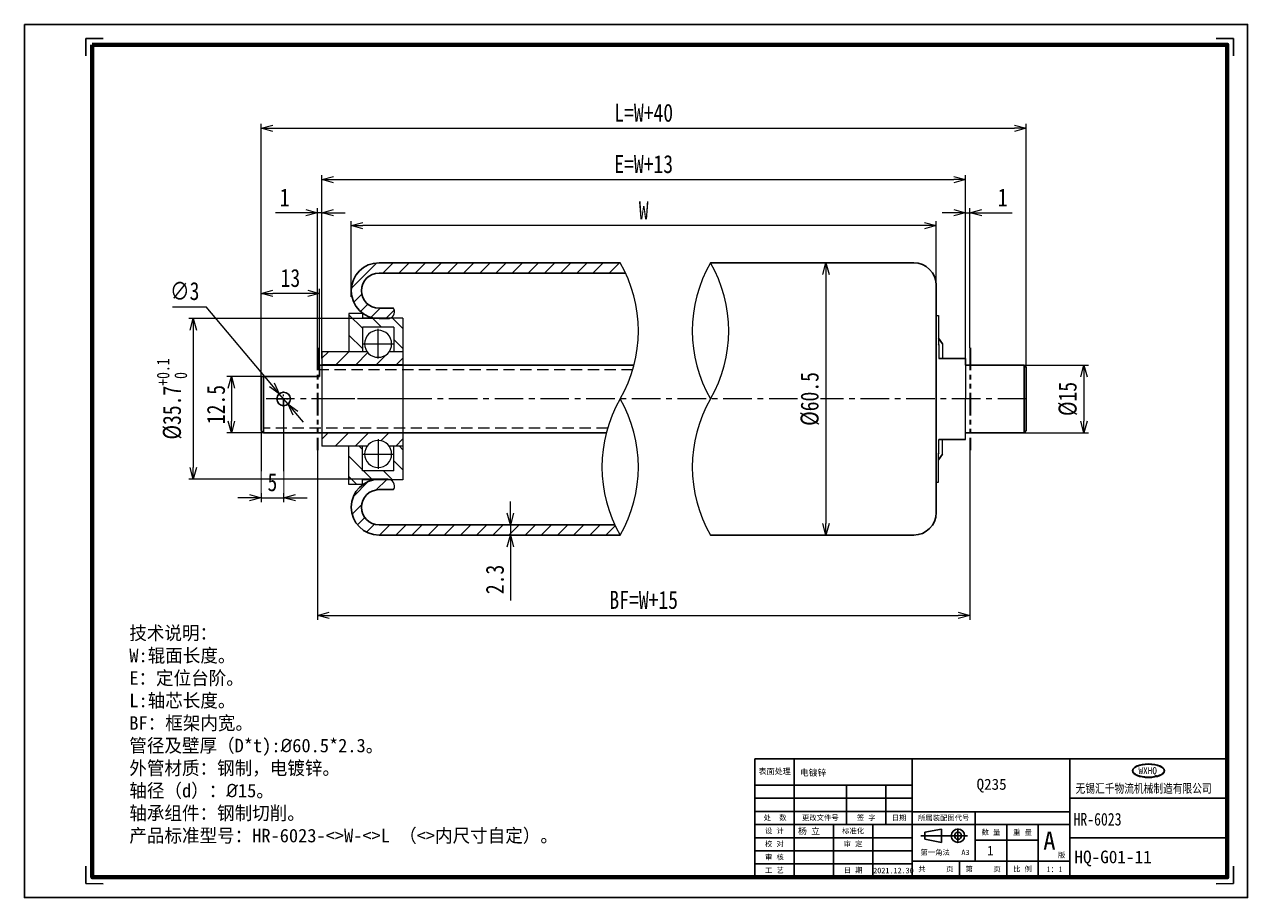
# Model space of a CAD drawing. Header units: millimetres. Extents: x 6423 to 6694, y -909 to -715.
import ezdxf

# ---------------------------------------------------------------- set-up
doc = ezdxf.new("R2010")
doc.units = ezdxf.units.MM
for name, pattern in [('CENTER', [50.8, 31.75, -6.35, 6.35, -6.35]), ('DASHED', [0.75, 0.5, -0.25]), ('PHANTOM', [2.5, 1.25, -0.25, 0.25, -0.25, 0.25, -0.25])]:
    doc.linetypes.add(name, pattern=pattern)
for name, color, linetype, lineweight in [('3中心线层', 1, 'CENTER', 5), ('4虚线层', 6, 'DASHED', 5), ('5剖面线层', 2, 'Continuous', 5), ('6文字层', 31, 'Continuous', 35), ('7标注层', 4, 'Continuous', 5), ('9双点划线层', 6, 'PHANTOM', 35)]:
    doc.layers.add(name, color=color, linetype=linetype, lineweight=lineweight)
doc.layers.add('chicun', color=7, linetype='Continuous')
doc.layers.add('LINE', color=7, linetype='Continuous')
doc.styles.add('中文宋体', font='txt')
doc.styles.add('样式 1', font='txt', dxfattribs={"width": 0.8})
doc.dimstyles.new('副本 (2) 0_GBDIM', dxfattribs={"dimscale": 20, "dimtxt": 0.2, "dimasz": 0.13, "dimexe": 0.05, "dimexo": 0, "dimgap": 0.07, "dimtad": 1, "dimdec": 3, "dimdsep": 46, "dimtxsty": '样式 1', "dimblk": 'OPEN30', "dimcen": 2.5, "dimclrd": 177, "dimclre": 177, "dimclrt": 3, "dimadec": 4, "dimazin": 2, "dimtfac": 0.714286, "dimtdec": 3, "dimtmove": 0, "dimatfit": 3, "dimldrblk": 'OPEN30', "dimfxl": 0, "dimtolj": 1, "dimtzin": 0, "dimlwd": 9, "dimlwe": 9, "dimarcsym": 0})
doc.dimstyles.new('副本 (2) 0_GBDIM标准', dxfattribs={"dimscale": 20, "dimtxt": 0.2, "dimasz": 0.13, "dimexe": 0.05, "dimexo": 0, "dimgap": 0.07, "dimtad": 1, "dimtoh": 1, "dimdec": 3, "dimdsep": 46, "dimtxsty": '样式 1', "dimblk": 'OPEN30', "dimcen": 2.5, "dimclrd": 177, "dimclre": 177, "dimclrt": 3, "dimadec": 4, "dimazin": 2, "dimtfac": 0.714286, "dimtdec": 3, "dimtmove": 0, "dimatfit": 3, "dimldrblk": 'OPEN30', "dimfxl": 0, "dimtolj": 1, "dimtzin": 0, "dimlwd": 9, "dimlwe": 9, "dimarcsym": 0})

# ---------------------------------------------------------------- blocks, each defined once
blk = doc.blocks.new('_OPEN30')
at = {"color": 0, "linetype": 'ByBlock'}
for p, q in [((-1, 0.27), (0, 0)), ((0, 0), (-1, -0.27)), ((0, 0), (-1, 0))]:
    blk.add_line(p, q, dxfattribs=at)
blk = doc.blocks.new('*D1404')
at = {"layer": '7标注层', "color": 177, "lineweight": 9}
for p, q in [((6629.17, -756.99), (6626.57, -756.99)), ((6631.77, -790.86), (6631.77, -755.99)), ((6631.77, -756.99), (6632.77, -756.99)), ((6632.77, -787), (6632.77, -755.99)), ((6635.37, -756.99), (6642.11, -756.99))]:
    blk.add_line(p, q, dxfattribs=at)
at = {"layer": 'Defpoints', "color": 0}
for p in [(6632.77, -756.99), (6632.77, -787), (6631.77, -790.86)]:
    blk.add_point(p, dxfattribs=at)
at = {"layer": '7标注层', "color": 177, "linetype": 'ByBlock', "lineweight": 9, "xscale": 2.6, "yscale": 2.6, "zscale": 2.6}
blk.add_blockref('_OPEN30', (6631.77, -756.99), dxfattribs=at)
at = {"layer": '7标注层', "color": 177, "linetype": 'ByBlock', "lineweight": 9, "xscale": 2.6, "yscale": 2.6, "zscale": 2.6, "rotation": 180}
blk.add_blockref('_OPEN30', (6632.77, -756.99), dxfattribs=at)
at = {"layer": '7标注层', "color": 3, "insert": (6640.04, -753.59), "char_height": 4, "attachment_point": 5, "style": '样式 1', "bg_fill": 3, "box_fill_scale": 1.1, "bg_fill_color": 256, "bg_fill_true_color": 13158600, "bg_fill_transparency": 0}
blk.add_mtext('\\A1;1', dxfattribs=at)
blk = doc.blocks.new('*D1405')
at = {"layer": '7标注层', "color": 177, "lineweight": 9}
for p, q in [((6485.17, -756.99), (6478.44, -756.99)), ((6487.77, -787), (6487.77, -755.99)), ((6488.77, -756.99), (6487.77, -756.99)), ((6488.77, -789.36), (6488.77, -755.99)), ((6491.37, -756.99), (6493.97, -756.99))]:
    blk.add_line(p, q, dxfattribs=at)
at = {"layer": 'Defpoints', "color": 0}
for p in [(6487.77, -756.99), (6487.77, -787), (6488.77, -789.36)]:
    blk.add_point(p, dxfattribs=at)
at = {"layer": '7标注层', "color": 177, "linetype": 'ByBlock', "lineweight": 9, "xscale": 2.6, "yscale": 2.6, "zscale": 2.6}
blk.add_blockref('_OPEN30', (6487.77, -756.99), dxfattribs=at)
at = {"layer": '7标注层', "color": 177, "linetype": 'ByBlock', "lineweight": 9, "xscale": 2.6, "yscale": 2.6, "zscale": 2.6, "rotation": 180}
blk.add_blockref('_OPEN30', (6488.77, -756.99), dxfattribs=at)
at = {"layer": '7标注层', "color": 3, "insert": (6480.5, -753.59), "char_height": 4, "attachment_point": 5, "style": '样式 1', "bg_fill": 3, "box_fill_scale": 1.1, "bg_fill_color": 256, "bg_fill_true_color": 13158600, "bg_fill_transparency": 0}
blk.add_mtext('\\A1;1', dxfattribs=at)
blk = doc.blocks.new('*D1406')
at = {"layer": '7标注层', "color": 177, "lineweight": 9}
for p, q in [((6487.77, -809.72), (6487.77, -847.45)), ((6632.77, -809.72), (6632.77, -847.45)), ((6490.37, -846.45), (6630.17, -846.45))]:
    blk.add_line(p, q, dxfattribs=at)
at = {"layer": 'Defpoints', "color": 0}
for p in [(6487.77, -809.72), (6632.77, -809.72), (6632.77, -846.45)]:
    blk.add_point(p, dxfattribs=at)
at = {"layer": '7标注层', "color": 177, "linetype": 'ByBlock', "lineweight": 9, "xscale": 2.6, "yscale": 2.6, "zscale": 2.6, "rotation": 180}
blk.add_blockref('_OPEN30', (6487.77, -846.45), dxfattribs=at)
at = {"layer": '7标注层', "color": 177, "linetype": 'ByBlock', "lineweight": 9, "xscale": 2.6, "yscale": 2.6, "zscale": 2.6}
blk.add_blockref('_OPEN30', (6632.77, -846.45), dxfattribs=at)
at = {"layer": '7标注层', "color": 3, "insert": (6560.27, -843.03), "char_height": 4, "attachment_point": 5, "style": '样式 1', "bg_fill": 3, "box_fill_scale": 1.1, "bg_fill_color": 256, "bg_fill_true_color": 13158600, "bg_fill_transparency": 0}
blk.add_mtext('\\A1;BF=W+15', dxfattribs=at)
blk = doc.blocks.new('HL')
for p, q in [((2042.8, -3524.5), (2042.8, -3477.7)), ((2042.8, -3477.7), (2089.7, -3477.7)), ((5123.8, -3477.7), (5076.9, -3477.7)), ((5123.8, -3524.5), (5123.8, -3477.7)), ((2042.8, -5699.4), (2042.8, -5746.2)), ((5123.8, -5699.4), (5123.8, -5746.2)), ((2042.8, -5746.2), (2089.7, -5746.3)), ((5123.8, -5746.2), (5076.9, -5746.3))]:
    blk.add_line(p, q)
blk.add_lwpolyline([(1878.2, -3440.4), (5161, -3440.4), (5161, -5783.5), (1878.2, -5783.5)], close=True)
at = {"lineweight": 70}
blk.add_lwpolyline([(2060, -3494.9), (5106.6, -3494.9), (5106.6, -5729.1), (2060, -5729.1)], close=True, dxfattribs=at)
blk = doc.blocks.new('图框')
at = {"layer": '7标注层'}
h = blk.add_hatch(color=1, dxfattribs=at)
edge = h.paths.add_edge_path()
edge.add_ellipse((3369.64, -1085.34), major_axis=(-5.09, 0), ratio=0.425329, start_angle=0, end_angle=360)
edge = h.paths.add_edge_path(flags=16)
edge.add_spline(control_points=[(3366.75, -1087.02), (3367.33, -1087.18), (3367.7, -1087.25), (3368.48, -1087.35), (3368.88, -1087.39), (3369.68, -1087.41), (3370.09, -1087.4), (3370.89, -1087.35), (3371.28, -1087.3), (3372.02, -1087.16), (3372.37, -1087.07), (3373.01, -1086.86), (3373.3, -1086.74), (3373.75, -1086.51), (3373.93, -1086.39), (3374.22, -1086.16), (3374.34, -1086.04), (3374.49, -1085.82), (3374.55, -1085.72), (3374.61, -1085.53), (3374.63, -1085.43), (3374.63, -1085.24), (3374.61, -1085.14), (3374.54, -1084.95), (3374.49, -1084.85), (3374.35, -1084.66), (3374.26, -1084.57), (3374.05, -1084.38), (3373.92, -1084.29), (3373.64, -1084.12), (3373.49, -1084.04), (3373.06, -1083.84), (3372.78, -1083.74), (3372.16, -1083.56), (3371.83, -1083.48), (3371.13, -1083.37), (3370.76, -1083.33), (3370.02, -1083.28), (3369.64, -1083.27), (3368.89, -1083.3), (3368.52, -1083.33), (3367.8, -1083.42), (3367.46, -1083.48), (3366.81, -1083.64), (3366.5, -1083.74), (3365.95, -1083.95), (3365.71, -1084.07), (3365.33, -1084.3), (3365.18, -1084.42), (3364.94, -1084.65), (3364.84, -1084.76), (3364.72, -1084.98), (3364.68, -1085.07), (3364.65, -1085.23), (3364.64, -1085.28), (3364.64, -1085.34), (3364.64, -1085.45), (3364.67, -1085.56), (3364.75, -1085.78), (3364.82, -1085.89), (3365, -1086.11), (3365.12, -1086.21), (3365.39, -1086.42), (3365.54, -1086.52), (3365.9, -1086.7), (3366.09, -1086.79), (3366.52, -1086.95), (3366.75, -1087.02)], knot_values=[0, 0, 0, 0, 0.169783, 0.169783, 0.339565, 0.339565, 0.509348, 0.509348, 0.679131, 0.679131, 0.848913, 0.848913, 1.018696, 1.018696, 1.259447, 1.259447, 1.500199, 1.500199, 1.74095, 1.74095, 1.981702, 1.981702, 2.222453, 2.222453, 2.463204, 2.463204, 2.654613, 2.654613, 2.846023, 2.846023, 2.995488, 2.995488, 3.144953, 3.144953, 3.294419, 3.294419, 3.443884, 3.443884, 3.59335, 3.59335, 3.742815, 3.742815, 3.89228, 3.89228, 4.115555, 4.115555, 4.338829, 4.338829, 4.562103, 4.562103, 4.785377, 4.785377, 5.008652, 5.008652, 5.231926, 5.231926, 5.4552, 5.4552, 5.678474, 5.678474, 5.861599, 5.861599, 6.044724, 6.044724, 6.192004, 6.192004, 6.283185, 6.283185, 6.283185, 6.283185], degree=3, periodic=0)
h.paths.add_polyline_path([(3366.59, -1083.51), (3372.55, -1083.51), (3372.55, -1087), (3366.59, -1087)], flags=24)
for p, q in [((3244.76, -1081.57), (3394.61, -1081.57)), ((3244.76, -1081.57), (3244.76, -1119.12)), ((3257.25, -1081.61), (3257.25, -1119.07)), ((3294.71, -1081.61), (3294.71, -1119.07)), ((3344.66, -1081.61), (3344.66, -1119.12)), ((3294.71, -1089.93), (3244.76, -1089.93)), ((3273.9, -1089.93), (3273.9, -1102.42)), ((3286.39, -1089.93), (3286.39, -1102.42)), ((3294.71, -1094.09), (3244.76, -1094.09)), ((3344.66, -1094.09), (3394.61, -1094.09)), ((3244.76, -1098.26), (3294.71, -1098.26)), ((3294.71, -1098.39), (3344.66, -1098.39)), ((3314.69, -1098.39), (3314.69, -1114.07)), ((3244.76, -1102.42), (3344.66, -1102.42)), ((3269.74, -1102.42), (3269.74, -1119.07)), ((3282.23, -1102.42), (3282.23, -1119.07)), ((3294.71, -1102.42), (3344.66, -1102.42)), ((3298.72, -1104.85), (3303.98, -1103.87)), ((3298.72, -1104.85), (3298.72, -1107.1)), ((3303.98, -1103.87), (3303.98, -1108.08)), ((3309.22, -1103.7), (3309.22, -1108.24)), ((3324.68, -1102.42), (3324.68, -1119.12)), ((3334.67, -1102.42), (3334.67, -1119.12)), ((3294.71, -1106.58), (3244.76, -1106.58)), ((3297.49, -1105.97), (3312.25, -1105.97)), ((3298.72, -1107.1), (3303.98, -1108.08)), ((3314.69, -1107.41), (3334.67, -1107.41)), ((3344.66, -1106.58), (3394.61, -1106.58)), ((3294.71, -1110.74), (3244.76, -1110.74)), ((3269.74, -1114.91), (3244.76, -1114.91)), ((3269.74, -1114.91), (3294.71, -1114.91)), ((3294.71, -1114.07), (3344.66, -1114.07)), ((3309.7, -1114.07), (3309.7, -1119.12))]:
    blk.add_line(p, q)
for radius in [2.11, 1.12]:
    blk.add_circle((3309.22, -1105.97), radius)
at = {"layer": 'LINE', "color": 1}
blk.add_ellipse((3369.64, -1085.34), major_axis=(-5.09, 0), ratio=0.425329, dxfattribs=at)
blk.add_open_spline([(3364.64, -1085.34), (3364.64, -1085.45), (3364.67, -1085.56), (3364.75, -1085.78), (3364.82, -1085.89), (3365, -1086.11), (3365.12, -1086.21), (3365.39, -1086.42), (3365.54, -1086.52), (3365.9, -1086.7), (3366.09, -1086.79), (3366.52, -1086.95), (3366.75, -1087.02), (3367.33, -1087.18), (3367.7, -1087.25), (3368.48, -1087.35), (3368.88, -1087.39), (3369.68, -1087.41), (3370.09, -1087.4), (3370.89, -1087.35), (3371.28, -1087.3), (3372.02, -1087.16), (3372.37, -1087.07), (3373.01, -1086.86), (3373.3, -1086.74), (3373.75, -1086.51), (3373.93, -1086.39), (3374.22, -1086.16), (3374.34, -1086.04), (3374.49, -1085.82), (3374.55, -1085.72), (3374.61, -1085.53), (3374.63, -1085.43), (3374.63, -1085.24), (3374.61, -1085.14), (3374.54, -1084.95), (3374.49, -1084.85), (3374.35, -1084.66), (3374.26, -1084.57), (3374.05, -1084.38), (3373.92, -1084.29), (3373.64, -1084.12), (3373.49, -1084.04), (3373.06, -1083.84), (3372.78, -1083.74), (3372.16, -1083.56), (3371.83, -1083.48), (3371.13, -1083.37), (3370.76, -1083.33), (3370.02, -1083.28), (3369.64, -1083.27), (3368.89, -1083.3), (3368.52, -1083.33), (3367.8, -1083.42), (3367.46, -1083.48), (3366.81, -1083.64), (3366.5, -1083.74), (3365.95, -1083.95), (3365.71, -1084.07), (3365.33, -1084.3), (3365.18, -1084.42), (3364.94, -1084.65), (3364.84, -1084.76), (3364.72, -1084.98), (3364.68, -1085.07), (3364.65, -1085.23), (3364.64, -1085.28), (3364.64, -1085.34)], degree=3, knots=[0, 0, 0, 0, 0.169783, 0.169783, 0.339565, 0.339565, 0.509348, 0.509348, 0.679131, 0.679131, 0.848913, 0.848913, 1.018696, 1.018696, 1.259447, 1.259447, 1.500199, 1.500199, 1.74095, 1.74095, 1.981702, 1.981702, 2.222453, 2.222453, 2.463204, 2.463204, 2.654613, 2.654613, 2.846023, 2.846023, 2.995488, 2.995488, 3.144953, 3.144953, 3.294419, 3.294419, 3.443884, 3.443884, 3.59335, 3.59335, 3.742815, 3.742815, 3.89228, 3.89228, 4.115555, 4.115555, 4.338829, 4.338829, 4.562103, 4.562103, 4.785377, 4.785377, 5.008652, 5.008652, 5.231926, 5.231926, 5.4552, 5.4552, 5.678474, 5.678474, 5.861599, 5.861599, 6.044724, 6.044724, 6.192004, 6.192004, 6.283185, 6.283185, 6.283185, 6.283185], dxfattribs=at)
at = {"xscale": 0.1181349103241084, "yscale": 0.1181349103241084, "zscale": 0.1181349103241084}
blk.add_blockref('HL', (2791.34, -442.32), dxfattribs=at)
for s, insert, char_height, width, attachment_point in [('{\\fFangSong_GB2312|b0|i0|c134|p49;表面处理}', (3251.1, -1085.64), 1.8257, 11.476, 5), ('处  数', (3251.22, -1100.34), 1.665, 12.4872, 5), ('{\\f仿宋_GB2312|b0|i0|c134|p49;更改文件号}', (3265.58, -1100.34), 1.665, 16.6496, 5), ('{\\f仿宋_GB2312|b0|i0|c134|p49;签 字}', (3280.14, -1100.34), 1.665, 12.4872, 5), ('{\\f仿宋_GB2312|b0|i0|c134|p49;日期}', (3290.55, -1100.34), 1.665, 8.3248, 5), ('所属装配图代号', (3304.7, -1100.4), 1.665, 19.9794, 5), ('{\\f仿宋_GB2312|b0|i0|c134|p49;设 计}', (3251.01, -1104.5), 1.665, 12.4872, 5), ('{\\fFangSong_GB2312|b0|i0|c134|p49;标准化}', (3275.98, -1104.5), 1.665, 12.4872, 5), ('{\\fFangSong_GB2312|b0|i0|c134|p49;数 量}', (3319.69, -1104.92), 1.665, 9.9897, 5), ('{\\fFangSong_GB2312|b0|i0|c134|p49;重 量}', (3329.68, -1104.92), 1.665, 9.9897, 5), ('{\\f仿宋_GB2312|b0|i0|c134|p49;校 对}', (3251.01, -1108.66), 1.665, 12.4872, 5), ('{\\fFangSong_GB2312|b0|i0|c134|p49;审 定}', (3275.98, -1108.66), 1.665, 12.4872, 5), ('{\\f仿宋_GB2312|b0|i0|c134|p49;审 核}', (3251.01, -1112.82), 1.665, 12.4872, 5), ('{\\fFangSong_GB2312|b0|i0|c134|p49;第一角法}', (3301.99, -1111.33), 1.665, 14.5532, 5), ('{\\fFangSong_GB2312|b0|i0|c134|p49;版}', (3340.91, -1111.26), 1.665, 3.7496, 1), ('{\\f仿宋_GB2312|b0|i0|c134|p49;工 艺}', (3251.01, -1116.99), 1.665, 12.4872, 5), ('{\\fFangSong_GB2312|b0|i0|c134|p49;日 期}', (3275.98, -1116.99), 1.665, 12.4872, 5), ('{\\fFangSong_GB2312|b0|i0|c134|p49;共     页}', (3302.21, -1116.6), 1.665, 14.9846, 5), ('{\\fFangSong_GB2312|b0|i0|c134|p49;第     页}', (3317.19, -1116.6), 1.665, 14.9846, 5), ('{\\fFangSong_GB2312|b0|i0|c134|p49;比 例}', (3329.68, -1116.6), 1.665, 9.9897, 5)]:
    blk.add_mtext(s, dxfattribs=dict(insert=insert, char_height=char_height, width=width, attachment_point=attachment_point))
at = {"attachment_point": 5, "style": '中文宋体'}
for s, insert, char_height, width in [('A', (3338.21, -1107.51), 5.75, 23.0164), ('A3', (3311.6, -1111.25), 1.665, 6.6598)]:
    blk.add_mtext(s, dxfattribs=dict(at, insert=insert, char_height=char_height, width=width))
for tag, p, height in [('表面处理', (3259.08, -1086.97), 2), ('材料', (3315.13, -1091.39), 3.5), ('所属装配图', (3322.63, -1101.35), 1.8), ('名称', (3345.85, -1102.73), 4), ('设计', (3258.51, -1105.48), 2), ('数量', (3317.91, -1112.18), 3), ('重量', (3326.75, -1111.84), 2), ('图号', (3346.16, -1114.67), 4), ('日期', (3282.35, -1117.89), 1.8), ('比列', (3337.29, -1117.5), 1.8)]:
    blk.add_attdef(tag, p, '', height=height)
at = {"layer": '7标注层', "color": 1, "style": '样式 1', "width": 0.981091}
blk.add_text('WXHQ', height=2.191, dxfattribs=at).set_placement((3366.46, -1086.42))
at = {"layer": 'LINE', "lineweight": 15, "insert": (3346.51, -1089.51), "char_height": 2.8542, "width": 46.767, "attachment_point": 1}
blk.add_mtext('{\\W0.8;无锡汇千物流机械制造有限公司}', dxfattribs=at)
blk = doc.blocks.new('*D1407')
at = {"layer": '7标注层', "color": 177, "lineweight": 9}
for p, q in [((6481.24, -799.51), (6479.31, -797.21)), ((6482.91, -801.5), (6484.58, -803.49))]:
    blk.add_line(p, q, dxfattribs=at)
at = {"layer": 'Defpoints', "color": 0}
for p in [(6479.31, -797.21), (6481.24, -799.51)]:
    blk.add_point(p, dxfattribs=at)
at = {"layer": '7标注层', "color": 177, "linetype": 'ByBlock', "lineweight": 9, "xscale": 2.6, "yscale": 2.6, "zscale": 2.6}
for p, rotation in [((6479.31, -797.21), 310.0335656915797), ((6481.24, -799.51), 130.0335656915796)]:
    blk.add_blockref('_OPEN30', p, dxfattribs=dict(at, rotation=rotation))
at = {"layer": '7标注层', "color": 3, "insert": (6458.29, -774.42), "char_height": 4, "attachment_point": 5, "style": '样式 1', "bg_fill": 3, "box_fill_scale": 1.1, "bg_fill_color": 256, "bg_fill_true_color": 13158600, "bg_fill_transparency": 0}
blk.add_mtext('\\A1;∅3', dxfattribs=at)
at = {"layer": '7标注层', "color": 177, "lineweight": 9}
for p in [(6455.59, -777.88), (6477.63, -795.22)]:
    blk.add_line(p, (6463.06, -777.88), dxfattribs=at)
blk = doc.blocks.new('*D1408')
at = {"layer": '7标注层', "color": 177, "lineweight": 9}
for p, q in [((6475.27, -793.36), (6467.68, -793.36)), ((6468.68, -795.96), (6468.68, -803.26)), ((6475.77, -805.86), (6467.68, -805.86))]:
    blk.add_line(p, q, dxfattribs=at)
at = {"layer": 'Defpoints', "color": 0}
for p in [(6475.27, -793.36), (6468.68, -805.86), (6475.77, -805.86)]:
    blk.add_point(p, dxfattribs=at)
at = {"layer": '7标注层', "color": 177, "linetype": 'ByBlock', "lineweight": 9, "xscale": 2.6, "yscale": 2.6, "zscale": 2.6}
for p, rotation in [((6468.68, -793.36), 90), ((6468.68, -805.86), 270)]:
    blk.add_blockref('_OPEN30', p, dxfattribs=dict(at, rotation=rotation))
at = {"layer": '7标注层', "color": 3, "insert": (6465.25, -799.61), "char_height": 4, "attachment_point": 5, "rotation": 90, "style": '样式 1', "bg_fill": 3, "box_fill_scale": 1.1, "bg_fill_color": 256, "bg_fill_true_color": 13158600, "bg_fill_transparency": 0}
blk.add_mtext('\\A1;12.5', dxfattribs=at)
blk = doc.blocks.new('*D1409')
at = {"layer": '7标注层', "color": 177, "lineweight": 9}
for p, q in [((6644.77, -790.86), (6659.09, -790.86)), ((6658.09, -793.46), (6658.09, -803.26)), ((6644.77, -805.86), (6659.09, -805.86))]:
    blk.add_line(p, q, dxfattribs=at)
at = {"layer": 'Defpoints', "color": 0}
for p in [(6644.77, -790.86), (6644.77, -805.86), (6658.09, -805.86)]:
    blk.add_point(p, dxfattribs=at)
at = {"layer": '7标注层', "color": 177, "linetype": 'ByBlock', "lineweight": 9, "xscale": 2.6, "yscale": 2.6, "zscale": 2.6}
for p, rotation in [((6658.09, -790.86), 90), ((6658.09, -805.86), 270)]:
    blk.add_blockref('_OPEN30', p, dxfattribs=dict(at, rotation=rotation))
at = {"layer": '7标注层', "color": 3, "insert": (6654.54, -798.36), "char_height": 4, "attachment_point": 5, "rotation": 90, "style": '样式 1', "bg_fill": 3, "box_fill_scale": 1.1, "bg_fill_color": 256, "bg_fill_true_color": 13158600, "bg_fill_transparency": 0}
blk.add_mtext('\\A1;%%c15', dxfattribs=at)
blk = doc.blocks.new('*D1410')
at = {"layer": '7标注层', "color": 177, "lineweight": 9}
for p, q in [((6501.47, -780.51), (6459.2, -780.51)), ((6460.2, -783.11), (6460.2, -813.61)), ((6501.47, -816.21), (6459.2, -816.21))]:
    blk.add_line(p, q, dxfattribs=at)
at = {"layer": 'Defpoints', "color": 0}
for p in [(6501.47, -780.51), (6460.2, -816.21), (6501.47, -816.21)]:
    blk.add_point(p, dxfattribs=at)
at = {"layer": '7标注层', "color": 177, "linetype": 'ByBlock', "lineweight": 9, "xscale": 2.6, "yscale": 2.6, "zscale": 2.6}
for p, rotation in [((6460.2, -780.51), 90), ((6460.2, -816.21), 270)]:
    blk.add_blockref('_OPEN30', p, dxfattribs=dict(at, rotation=rotation))
at = {"layer": '7标注层', "color": 3, "insert": (6455.44, -798.36), "char_height": 4, "attachment_point": 5, "rotation": 90, "style": '样式 1', "bg_fill": 3, "box_fill_scale": 1.1, "bg_fill_color": 256, "bg_fill_true_color": 13158600, "bg_fill_transparency": 0}
blk.add_mtext('\\A1;%%c35.7{}{{\\H0.7x;{\\S+0.1^  0;}}{}}', dxfattribs=at)
blk = doc.blocks.new('*D1411')
at = {"layer": '7标注层', "color": 177, "lineweight": 9}
for p, q in [((6480.27, -798.36), (6480.27, -821.3)), ((6475.27, -805.36), (6475.27, -821.3)), ((6472.67, -820.3), (6470.07, -820.3)), ((6475.27, -820.3), (6480.27, -820.3)), ((6482.87, -820.3), (6485.47, -820.3))]:
    blk.add_line(p, q, dxfattribs=at)
at = {"layer": 'Defpoints', "color": 0}
for p in [(6480.27, -798.36), (6475.27, -805.36)]:
    blk.add_point(p, dxfattribs=at)
at = {"layer": '7标注层', "color": 177, "linetype": 'ByBlock', "lineweight": 9, "xscale": 2.6, "yscale": 2.6, "zscale": 2.6}
blk.add_blockref('_OPEN30', (6475.27, -820.3), dxfattribs=at)
at = {"layer": '7标注层', "color": 177, "linetype": 'ByBlock', "lineweight": 9, "xscale": 2.6, "yscale": 2.6, "zscale": 2.6, "rotation": 180}
blk.add_blockref('_OPEN30', (6480.27, -820.3), dxfattribs=at)
at = {"layer": '7标注层', "color": 3, "insert": (6477.77, -816.88), "char_height": 4, "attachment_point": 5, "style": '样式 1', "bg_fill": 3, "box_fill_scale": 1.1, "bg_fill_color": 256, "bg_fill_true_color": 13158600, "bg_fill_transparency": 0}
blk.add_mtext('\\A1;5', dxfattribs=at)
at = {"layer": 'Defpoints', "color": 0}
blk.add_point((6480.27, -820.3), dxfattribs=at)
blk = doc.blocks.new('*D1412')
at = {"layer": '7标注层', "color": 177, "lineweight": 9}
for p, q in [((6475.27, -793.36), (6475.27, -773.93)), ((6488.27, -790.86), (6488.27, -773.93)), ((6485.67, -774.93), (6477.87, -774.93))]:
    blk.add_line(p, q, dxfattribs=at)
at = {"layer": 'Defpoints', "color": 0}
for p in [(6475.27, -774.93), (6475.27, -793.36), (6488.27, -790.86)]:
    blk.add_point(p, dxfattribs=at)
at = {"layer": '7标注层', "color": 177, "linetype": 'ByBlock', "lineweight": 9, "xscale": 2.6, "yscale": 2.6, "zscale": 2.6, "rotation": 180}
blk.add_blockref('_OPEN30', (6475.27, -774.93), dxfattribs=at)
at = {"layer": '7标注层', "color": 177, "linetype": 'ByBlock', "lineweight": 9, "xscale": 2.6, "yscale": 2.6, "zscale": 2.6}
blk.add_blockref('_OPEN30', (6488.27, -774.93), dxfattribs=at)
at = {"layer": '7标注层', "color": 3, "insert": (6481.77, -771.51), "char_height": 4, "attachment_point": 5, "style": '样式 1', "bg_fill": 3, "box_fill_scale": 1.1, "bg_fill_color": 256, "bg_fill_true_color": 13158600, "bg_fill_transparency": 0}
blk.add_mtext('\\A1;13', dxfattribs=at)
blk = doc.blocks.new('*D1413')
at = {"layer": '7标注层', "color": 177, "lineweight": 9}
for p, q in [((6530.66, -823.71), (6530.66, -821.11)), ((6527.91, -826.31), (6531.66, -826.31)), ((6528.51, -828.61), (6531.66, -828.61)), ((6530.66, -826.31), (6530.66, -828.61)), ((6530.66, -831.21), (6530.66, -843.1))]:
    blk.add_line(p, q, dxfattribs=at)
at = {"layer": 'Defpoints', "color": 0}
for p in [(6527.91, -826.31), (6528.51, -828.61), (6530.66, -828.61)]:
    blk.add_point(p, dxfattribs=at)
at = {"layer": '7标注层', "color": 177, "linetype": 'ByBlock', "lineweight": 9, "xscale": 2.6, "yscale": 2.6, "zscale": 2.6}
for p, rotation in [((6530.66, -826.31), 270), ((6530.66, -828.61), 90)]:
    blk.add_blockref('_OPEN30', p, dxfattribs=dict(at, rotation=rotation))
at = {"layer": '7标注层', "color": 3, "insert": (6527.22, -838.46), "char_height": 4, "attachment_point": 5, "rotation": 90, "style": '样式 1', "bg_fill": 3, "box_fill_scale": 1.1, "bg_fill_color": 256, "bg_fill_true_color": 13158600, "bg_fill_transparency": 0}
blk.add_mtext('\\A1;2.3', dxfattribs=at)
blk = doc.blocks.new('*D1414')
at = {"layer": '7标注层', "color": 177, "lineweight": 9}
for p, q in [((6599.91, -768.11), (6601.76, -768.11)), ((6600.76, -770.71), (6600.76, -826.01)), ((6599.91, -828.61), (6601.76, -828.61))]:
    blk.add_line(p, q, dxfattribs=at)
at = {"layer": 'Defpoints', "color": 0}
for p in [(6599.91, -768.11), (6599.91, -828.61), (6600.76, -828.61)]:
    blk.add_point(p, dxfattribs=at)
at = {"layer": '7标注层', "color": 177, "linetype": 'ByBlock', "lineweight": 9, "xscale": 2.6, "yscale": 2.6, "zscale": 2.6}
for p, rotation in [((6600.76, -768.11), 90), ((6600.76, -828.61), 270)]:
    blk.add_blockref('_OPEN30', p, dxfattribs=dict(at, rotation=rotation))
at = {"layer": '7标注层', "color": 3, "insert": (6597.21, -798.36), "char_height": 4, "attachment_point": 5, "rotation": 90, "style": '样式 1', "bg_fill": 3, "box_fill_scale": 1.1, "bg_fill_color": 256, "bg_fill_true_color": 13158600, "bg_fill_transparency": 0}
blk.add_mtext('\\A1;%%c60.5', dxfattribs=at)
blk = doc.blocks.new('*D1415')
at = {"layer": '7标注层', "color": 177, "lineweight": 9}
for p, q in [((6475.27, -793.36), (6475.27, -737.23)), ((6477.87, -738.23), (6642.67, -738.23)), ((6645.27, -791.36), (6645.27, -737.23))]:
    blk.add_line(p, q, dxfattribs=at)
at = {"layer": 'Defpoints', "color": 0}
for p in [(6645.27, -738.23), (6475.27, -793.36), (6645.27, -791.36)]:
    blk.add_point(p, dxfattribs=at)
at = {"layer": '7标注层', "color": 177, "linetype": 'ByBlock', "lineweight": 9, "xscale": 2.6, "yscale": 2.6, "zscale": 2.6, "rotation": 180}
blk.add_blockref('_OPEN30', (6475.27, -738.23), dxfattribs=at)
at = {"layer": '7标注层', "color": 177, "linetype": 'ByBlock', "lineweight": 9, "xscale": 2.6, "yscale": 2.6, "zscale": 2.6}
blk.add_blockref('_OPEN30', (6645.27, -738.23), dxfattribs=at)
at = {"layer": '7标注层', "color": 3, "insert": (6560.27, -734.81), "char_height": 4, "attachment_point": 5, "style": '样式 1', "bg_fill": 3, "box_fill_scale": 1.1, "bg_fill_color": 256, "bg_fill_true_color": 13158600, "bg_fill_transparency": 0}
blk.add_mtext('\\A1;\\A1;L=W+40', dxfattribs=at)
blk = doc.blocks.new('*D1416')
at = {"layer": '7标注层', "color": 177, "lineweight": 9}
for p, q in [((6488.77, -789.36), (6488.77, -748.63)), ((6491.37, -749.63), (6629.17, -749.63)), ((6631.77, -790.86), (6631.77, -748.63))]:
    blk.add_line(p, q, dxfattribs=at)
at = {"layer": 'Defpoints', "color": 0}
for p in [(6631.77, -749.63), (6488.77, -789.36), (6631.77, -790.86)]:
    blk.add_point(p, dxfattribs=at)
at = {"layer": '7标注层', "color": 177, "linetype": 'ByBlock', "lineweight": 9, "xscale": 2.6, "yscale": 2.6, "zscale": 2.6, "rotation": 180}
blk.add_blockref('_OPEN30', (6488.77, -749.63), dxfattribs=at)
at = {"layer": '7标注层', "color": 177, "linetype": 'ByBlock', "lineweight": 9, "xscale": 2.6, "yscale": 2.6, "zscale": 2.6}
blk.add_blockref('_OPEN30', (6631.77, -749.63), dxfattribs=at)
at = {"layer": '7标注层', "color": 3, "insert": (6560.27, -746.21), "char_height": 4, "attachment_point": 5, "style": '样式 1', "bg_fill": 3, "box_fill_scale": 1.1, "bg_fill_color": 256, "bg_fill_true_color": 13158600, "bg_fill_transparency": 0}
blk.add_mtext('\\A1;\\A1;E=W+13', dxfattribs=at)
blk = doc.blocks.new('*D1417')
at = {"layer": '7标注层', "color": 177, "lineweight": 9}
for p, q in [((6495.27, -775.64), (6495.27, -758.84)), ((6622.67, -759.84), (6497.87, -759.84)), ((6625.27, -773.76), (6625.27, -758.84))]:
    blk.add_line(p, q, dxfattribs=at)
at = {"layer": 'Defpoints', "color": 0}
for p in [(6495.27, -759.84), (6625.27, -773.76), (6495.27, -775.64)]:
    blk.add_point(p, dxfattribs=at)
at = {"layer": '7标注层', "color": 177, "linetype": 'ByBlock', "lineweight": 9, "xscale": 2.6, "yscale": 2.6, "zscale": 2.6, "rotation": 180}
blk.add_blockref('_OPEN30', (6495.27, -759.84), dxfattribs=at)
at = {"layer": '7标注层', "color": 177, "linetype": 'ByBlock', "lineweight": 9, "xscale": 2.6, "yscale": 2.6, "zscale": 2.6}
blk.add_blockref('_OPEN30', (6625.27, -759.84), dxfattribs=at)
at = {"layer": '7标注层', "color": 3, "insert": (6560.27, -756.44), "char_height": 4, "attachment_point": 5, "style": '样式 1', "bg_fill": 3, "box_fill_scale": 1.1, "bg_fill_color": 256, "bg_fill_true_color": 13158600, "bg_fill_transparency": 0}
blk.add_mtext('\\A1;\\A1;W', dxfattribs=at)
blk = doc.blocks.new('G$C84EAF418')
at = {"linetype": 'ByBlock', "lineweight": 15}
h = blk.add_hatch(dxfattribs=at)
h.set_pattern_fill('ANSI31', color=2, angle=180, style=0)
h.set_pattern_definition([(45, (8747.3814, 23510.0886), (-2.24506403, 2.24506403), [])])
h.paths.add_polyline_path([(13.84, 34.95), (6.84, 34.95), (6.84, 29.5), (4.84, 29.5), (4.84, 36.95), (13.84, 36.95), (13.84, 38), (16.84, 38), (16.84, 29.5), (13.84, 29.5)])
h.paths.add_polyline_path([(4.84, 8.5), (6.84, 8.5), (6.84, 3.05), (13.84, 3.05), (13.84, 8.5), (16.84, 8.5), (16.84, 0), (13.84, 0), (13.84, 1.05), (4.84, 1.05)])
at = {"ltscale": 10}
h = blk.add_hatch(dxfattribs=at)
h.set_pattern_fill('ANSI31', color=2, angle=90, style=0)
h.set_pattern_definition([(135, (8747.3814, 23510.0886), (-2.24506403, -2.24506403), [])])
h.paths.add_polyline_path([(4.84, 29.5), (7.9, 29.5, 0.513561), (12.77, 29.5), (22.84, 29.5), (22.84, 26.6), (4.84, 26.6)])
h.paths.add_polyline_path([(4.84, 11.4), (22.84, 11.4), (22.84, 8.5), (12.77, 8.5, 0.513561), (7.9, 8.5), (4.84, 8.5)])
at = {"color": 2, "linetype": 'ByBlock', "lineweight": 15}
for p, q in [((4.84, 36.95), (13.84, 36.95)), ((4.84, 36.95), (4.84, 1.05)), ((13.84, 38), (16.84, 38)), ((13.84, 38), (13.84, 36.95)), ((16.84, 38), (16.84, 29.5)), ((6.84, 34.95), (13.84, 34.95)), ((6.84, 34.95), (6.84, 29.5)), ((13.84, 34.95), (13.84, 29.5)), ((22.84, 29.5), (22.84, 8.5)), ((4.84, 26.6), (22.84, 26.6)), ((4.84, 11.4), (22.84, 11.4)), ((6.84, 3.05), (6.84, 8.5)), ((13.84, 3.05), (13.84, 8.5)), ((16.84, 0), (16.84, 8.5)), ((6.84, 3.05), (13.84, 3.05)), ((4.84, 1.05), (13.84, 1.05)), ((13.84, 0), (13.84, 1.05)), ((13.84, 0), (16.84, 0))]:
    blk.add_line(p, q, dxfattribs=at)
at = {"color": 2, "linetype": 'ByBlock', "lineweight": 15, "ltscale": 0.5}
for p, q in [((4.84, 29.5), (7.9, 29.5)), ((12.77, 29.5), (22.84, 29.5)), ((4.84, 8.5), (7.9, 8.5)), ((12.77, 8.5), (22.84, 8.5))]:
    blk.add_line(p, q, dxfattribs=at)
at = {"color": 2, "linetype": 'ByBlock', "lineweight": 15}
for centre in [(10.34, 31.25), (10.34, 6.75)]:
    blk.add_circle(centre, 3, dxfattribs=at)
at = {"layer": '3中心线层', "color": 1, "linetype": 'CENTER', "ltscale": 0.3048}
for p, q in [((10.34, 27.95), (10.34, 34.55)), ((13.64, 31.25), (7.04, 31.25)), ((0, 19), (27.43, 19)), ((10.34, 10.05), (10.34, 3.45)), ((13.64, 6.75), (7.04, 6.75))]:
    blk.add_line(p, q, dxfattribs=at)

msp = doc.modelspace()

# ---------------------------------------------------------------- hatches: boundary and pattern name
at = {"layer": '5剖面线层'}
h = msp.add_hatch(dxfattribs=at)
h.set_pattern_fill('ANSI31', color=256, scale=0.8, style=0)
h.set_pattern_definition([(45, (-51.9735, 35.5358), (-1.7960512, 1.7960512), [])])
h.paths.add_polyline_path([(6500.3624, -780.4104), (6503.9361, -780.4104, 0.44129119), (6504.7425, -778.3461), (6504.6755, -778.2104), (6501.4714, -778.2104, -1), (6501.4714, -770.4104), (6556.2474, -770.4104, 0.02144775), (6555.048, -768.1104), (6501.4714, -768.1104, 0.91388881)])
h.paths.add_polyline_path([(6553.8485, -826.3104), (6501.4714, -826.3104, -1), (6501.4714, -818.5104), (6504.6755, -818.5104), (6504.7425, -818.3746, 0.44129119), (6503.9361, -816.3104), (6500.3624, -816.3104, 0.91388881), (6501.4714, -828.6104), (6555.048, -828.6104, -0.02144775)])

# ---------------------------------------------------------------- linework, layer by layer
for p, q in [((6501.4714, -768.1104), (6555.048, -768.1104)), ((6501.4714, -770.4104), (6556.2474, -770.4104)), ((6488.2714, -793.3625), (6475.2714, -793.3625)), ((6475.2714, -793.3625), (6475.2714, -805.3625)), ((6475.7714, -793.3625), (6475.7714, -805.8625)), ((6558.1233, -790.8625), (6488.2714, -790.8625)), ((6488.2714, -790.8625), (6488.2714, -793.3625)), ((6475.2714, -805.3625), (6475.7714, -805.8625)), ((6551.9714, -805.8625), (6475.7714, -805.8625)), ((6501.4714, -826.3104), (6553.8485, -826.3104)), ((6501.4714, -828.6104), (6555.048, -828.6104))]:
    msp.add_line(p, q)
at = {"ltscale": 10}
for p, q in [((6501.4714, -778.2104), (6504.6755, -778.2104)), ((6501.4714, -780.5104), (6503.3976, -780.5104)), ((6631.7714, -807.3582), (6625.8714, -807.3582)), ((6501.4714, -816.2104), (6503.3976, -816.2104)), ((6501.4714, -818.5104), (6504.6755, -818.5104))]:
    msp.add_line(p, q, dxfattribs=at)
at = {"linetype": 'ByBlock', "lineweight": 15}
msp.add_line((6631.7714, -807.3582), (6631.7714, -798.3582), dxfattribs=at)
msp.add_circle((6480.2714, -798.3625), 1.5)
for centre, radius in [((6501.4714, -774.3104), 6.2), ((6501.4714, -774.3104), 3.9), ((6501.4714, -822.4104), 6.2), ((6501.4714, -822.4104), 3.9)]:
    msp.add_arc(centre, radius, 90, 270)
at = {"layer": '3中心线层', "ltscale": 0.2}
msp.add_line((6645.2714, -798.3625), (6475.2714, -798.3625), dxfattribs=at)
at = {"layer": '3中心线层', "color": 1, "linetype": 'CENTER', "ltscale": 0.06}
for p, q in [((6478.6214, -798.3625), (6481.9214, -798.3625)), ((6480.2714, -800.0125), (6480.2714, -796.7125))]:
    msp.add_line(p, q, dxfattribs=at)
at = {"layer": '4虚线层', "ltscale": 5}
for p, q in [((6557.8444, -791.8625), (6488.2714, -791.8625)), ((6552.2502, -804.8625), (6475.7714, -804.8625))]:
    msp.add_line(p, q, dxfattribs=at)
at = {"layer": '9双点划线层', "ltscale": 4}
msp.add_line((6632.7714, -787.0038), (6632.7714, -809.7213), dxfattribs=at)
at = {"layer": 'chicun', "linetype": 'ByBlock', "lineweight": 15}
for p, q in [((6504.7425, -778.3461), (6504.6755, -778.2104)), ((6504.7425, -818.3746), (6504.6755, -818.5104))]:
    msp.add_line(p, q, dxfattribs=at)
for centre, start, end in [((6503.3976, -779.0104), 270, 26.285017), ((6503.3976, -817.7104), 333.714983, 90)]:
    msp.add_arc(centre, 1.5, start, end, dxfattribs=at)

# ---------------------------------------------------------------- block references
at = {"xscale": -1}
msp.add_blockref('G$C84EAF418', (6511.6081, -817.3604), dxfattribs=at)

# ---------------------------------------------------------------- next in the draw order: dimensions: what is measured, and where the dimension line sits
at = {"layer": '7标注层'}
dim = msp.add_linear_dim(base=(6495.2714, -759.844), p1=(6625.2714, -773.7605), p2=(6495.2714, -775.638), text='\\A1;W', dimstyle='副本 (2) 0_GBDIM', override={"dimtxsty": '样式 1'}, dxfattribs=at)
dim.commit()
dim.dimension.update_dxf_attribs({"geometry": '*D1417', "text_midpoint": (6560.2714, -756.444)})
dim = msp.add_linear_dim(base=(6480.2714, -820.3026), p1=(6475.2714, -805.3625), p2=(6480.2714, -798.3625), dimstyle='副本 (2) 0_GBDIM', dxfattribs=at)
dim.commit()
dim.dimension.update_dxf_attribs({"geometry": '*D1411', "text_midpoint": (6477.7714, -816.8798)})
dim = msp.add_linear_dim(base=(6530.6571, -828.6104), p1=(6527.9099, -826.3104), p2=(6528.5097, -828.6104), angle=90, dimstyle='副本 (2) 0_GBDIM', dxfattribs=at)
dim.commit()
dim.dimension.update_dxf_attribs({"geometry": '*D1413', "text_midpoint": (6527.2229, -838.4561)})

# ---------------------------------------------------------------- next in the draw order: dimensions: what is measured, and where the dimension line sits
dim = msp.add_linear_dim(base=(6631.7714, -749.6346), p1=(6488.7715, -789.3604), p2=(6631.7714, -790.8625), text='\\A1;E=W+13', dimstyle='副本 (2) 0_GBDIM', override={"dimtxsty": '样式 1'}, dxfattribs=at)
dim.commit()
dim.dimension.update_dxf_attribs({"geometry": '*D1416', "text_midpoint": (6560.2715, -746.2118)})

# ---------------------------------------------------------------- next in the draw order: dimensions: what is measured, and where the dimension line sits
dim = msp.add_linear_dim(base=(6645.2714, -738.2288), p1=(6475.2714, -793.3625), p2=(6645.2714, -791.3625), text='\\A1;L=W+40', dimstyle='副本 (2) 0_GBDIM', override={"dimtxsty": '样式 1'}, dxfattribs=at)
dim.commit()
dim.dimension.update_dxf_attribs({"geometry": '*D1415', "text_midpoint": (6560.2714, -734.806)})

# ---------------------------------------------------------------- next in the draw order: linework, layer by layer
at = {"layer": '5剖面线层'}
for centre, start, end in [((6528.8507, -783.2354), 330, 30), ((6601.3125, -783.2354), 150, 210), ((6548.9179, -783.2354), 330, 30)]:
    msp.add_arc(centre, 30.25, start, end, dxfattribs=at)
at = {"layer": '9双点划线层', "ltscale": 4}
msp.add_line((6632.7714, -787.0038), (6632.7714, -809.7213), dxfattribs=at)

# ---------------------------------------------------------------- next in the draw order: dimensions: what is measured, and where the dimension line sits
at = {"layer": '7标注层'}
dim = msp.add_linear_dim(base=(6475.2714, -774.9337), p1=(6488.2714, -790.8625), p2=(6475.2714, -793.3625), dimstyle='副本 (2) 0_GBDIM', dxfattribs=at)
dim.commit()
dim.dimension.update_dxf_attribs({"geometry": '*D1412', "text_midpoint": (6481.7714, -771.5108)})
for base, p1, p2, picture, middle in [((6600.7648, -828.6104), (6599.9098, -768.1104), (6599.9098, -828.6104), '*D1414', (6597.2106, -798.3604)), ((6658.0895, -805.8625), (6644.7714, -790.8625), (6644.7714, -805.8625), '*D1409', (6654.5354, -798.3625))]:
    dim = msp.add_linear_dim(base=base, p1=p1, p2=p2, angle=90, text='%%c<>', dimstyle='副本 (2) 0_GBDIM', dxfattribs=at)
    dim.commit()
    dim.dimension.update_dxf_attribs({"geometry": picture, "text_midpoint": middle})

# ---------------------------------------------------------------- next in the draw order: linework, layer by layer
at = {"ltscale": 10}
msp.add_line((6575.1152, -768.1104), (6620.2714, -768.1104), dxfattribs=at)
for p, q in [((6644.7714, -805.8604), (6644.7714, -790.8604)), ((6644.7714, -790.8604), (6645.2714, -791.3604)), ((6645.2714, -791.3604), (6645.2714, -805.3604)), ((6644.7714, -805.8604), (6631.7714, -805.8604)), ((6644.7714, -805.8604), (6645.2714, -805.3604))]:
    msp.add_line(p, q)

# ---------------------------------------------------------------- next in the draw order: dimensions: what is measured, and where the dimension line sits
at = {"layer": '7标注层'}
dim = msp.add_linear_dim(base=(6460.2018, -816.2104), p1=(6501.4714, -780.5104), p2=(6501.4714, -816.2104), angle=90, text='%%c<>{}{{\\H0.7x;{\\S+0.1^  0;}}{}}', dimstyle='副本 (2) 0_GBDIM', dxfattribs=at)
dim.commit()
dim.dimension.update_dxf_attribs({"geometry": '*D1410', "text_midpoint": (6455.4387, -798.3604)})

# ---------------------------------------------------------------- next in the draw order: linework, layer by layer
at = {"layer": '9双点划线层', "ltscale": 4}
msp.add_line((6487.7714, -787.0038), (6487.7714, -809.7213), dxfattribs=at)

# ---------------------------------------------------------------- next in the draw order: dimensions: what is measured, and where the dimension line sits
at = {"layer": '7标注层'}
dim = msp.add_linear_dim(base=(6468.6815, -805.8625), p1=(6475.2714, -793.3625), p2=(6475.7714, -805.8625), angle=90, dimstyle='副本 (2) 0_GBDIM', dxfattribs=at)
dim.commit()
dim.dimension.update_dxf_attribs({"geometry": '*D1408', "text_midpoint": (6465.2472, -799.6125)})

# ---------------------------------------------------------------- next in the draw order: dimensions: what is measured, and where the dimension line sits
dim = msp.add_diameter_dim_2p(p1=(6481.2363, -799.511), p2=(6479.3066, -797.214), dimstyle='副本 (2) 0_GBDIM标准', override={"dimtxsty": '样式 1', "dimldrblk": 'OPEN30'}, dxfattribs=at)
dim.commit()
dim.dimension.update_dxf_attribs({"geometry": '*D1407', "text_midpoint": (6458.2889, -777.8797), "dimtype": 163})

# ---------------------------------------------------------------- next in the draw order: block references
ref = msp.add_blockref('图框', (4311.2676, -120.4283), dxfattribs=dict(xscale=0.7007179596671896, yscale=0.7007179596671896, zscale=0.7007179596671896))
ref.add_attrib('数量', ' 1', (6635.1284, -899.7506), dxfattribs={"height": 2.10215})
ref.add_attrib('材料', 'Q235', (6634.2353, -885.1846), dxfattribs={"height": 2.45251})
ref.add_attrib('比列', '1：1', (6649.7644, -903.4834), dxfattribs={"height": 1.26129})
ref.add_attrib('日期', '2021.12.30', (6611.2664, -903.7567), dxfattribs={"height": 1.26129})
ref.add_attrib('设计', '杨 立', (6594.563, -895.0546), dxfattribs={"height": 1.40144})
ref.add_attrib('表面处理', '电镀锌', (6594.961, -882.0881), dxfattribs={"height": 1.40144})
ref.add_attrib('名称', 'HR-6023', (6655.7654, -893.1281), dxfattribs={"height": 2.80287, "width": 0.8})
ref.add_attrib('图号', 'HQ-G01-11', (6655.9802, -901.4999), dxfattribs={"height": 2.80287})

# ---------------------------------------------------------------- next in the draw order: dimensions: what is measured, and where the dimension line sits
dim = msp.add_linear_dim(base=(6487.7714, -756.9932), p1=(6488.7715, -789.3604), p2=(6487.7714, -787.0038), dimstyle='副本 (2) 0_GBDIM', dxfattribs=at)
dim.commit()
dim.dimension.update_dxf_attribs({"geometry": '*D1405', "text_midpoint": (6480.504, -753.5932)})
dim = msp.add_linear_dim(base=(6632.7714, -756.9932), p1=(6631.7714, -790.8625), p2=(6632.7714, -787.0038), angle=180, dimstyle='副本 (2) 0_GBDIM', dxfattribs=at)
dim.commit()
dim.dimension.update_dxf_attribs({"geometry": '*D1404', "text_midpoint": (6640.0389, -753.5932)})
dim = msp.add_linear_dim(base=(6632.7714, -846.4495), p1=(6487.7714, -809.7213), p2=(6632.7714, -809.7213), text='BF=W+15', dimstyle='副本 (2) 0_GBDIM', dxfattribs=at)
dim.commit()
dim.dimension.update_dxf_attribs({"geometry": '*D1406', "text_midpoint": (6560.2714, -843.0266)})

# ---------------------------------------------------------------- next in the draw order: linework, layer by layer
at = {"ltscale": 10}
for p, q in [((6625.2714, -773.1104), (6625.2714, -823.6104)), ((6625.7714, -784.8582), (6626.6714, -786.1082)), ((6625.7714, -786.2273), (6625.8714, -786.3662)), ((6631.7714, -789.3582), (6625.8714, -789.3582)), ((6625.7714, -810.489), (6625.8714, -810.3502)), ((6625.7714, -811.8582), (6626.6714, -810.6082)), ((6575.1152, -828.6104), (6620.2714, -828.6104))]:
    msp.add_line(p, q, dxfattribs=at)
at = {"linetype": 'ByBlock', "lineweight": 15}
for p, q in [((6625.7714, -779.8582), (6625.7714, -786.2273)), ((6625.8714, -786.3662), (6625.8714, -789.3582)), ((6626.6714, -786.1082), (6626.6714, -789.3582)), ((6631.7714, -789.3582), (6631.7714, -798.3582)), ((6625.8714, -810.3502), (6625.8714, -807.3582)), ((6626.6714, -810.6082), (6626.6714, -807.3582)), ((6625.7714, -816.8582), (6625.7714, -810.489))]:
    msp.add_line(p, q, dxfattribs=at)
msp.add_line((6644.7714, -790.8604), (6631.7714, -790.8604))
at = {"ltscale": 10}
for centre, start, end in [((6620.2714, -773.1104), 0, 90), ((6620.2714, -823.6104), 270, 0)]:
    msp.add_arc(centre, 5, start, end, dxfattribs=at)
at = {"layer": '5剖面线层'}
for centre, start, end in [((6581.2452, -813.4854), 150, 210), ((6528.8507, -813.4854), 330, 30), ((6601.3125, -813.4854), 150, 210)]:
    msp.add_arc(centre, 30.25, start, end, dxfattribs=at)
at = {"layer": 'chicun', "linetype": 'ByBlock', "lineweight": 15}
for p, q in [((6625.2714, -779.8582), (6625.7714, -779.8582)), ((6625.2714, -816.8582), (6625.7714, -816.8582))]:
    msp.add_line(p, q, dxfattribs=at)

# ---------------------------------------------------------------- next in the draw order: texts
at = {"layer": '6文字层', "insert": (6445.9795, -848.8492), "char_height": 3, "width": 132.711447, "attachment_point": 1}
msp.add_mtext('技术说明：\\PW:辊面长度。\\PE：定位台阶。\\PL:轴芯长度。\\PBF：框架内宽。\\P管径及壁厚（D*t):{\\FISOCPEUR|c0;%%C}60.5*2.3。\\P外管材质：钢制，电镀锌。\\P轴径（d）：{\\FISOCPEUR|c0;%%C}15。\\P轴承组件：钢制切削。\\P产品标准型号：HR-6023-<>W-<>L （<>内尺寸自定）。', dxfattribs=at)

doc.saveas('drawing.dxf')
